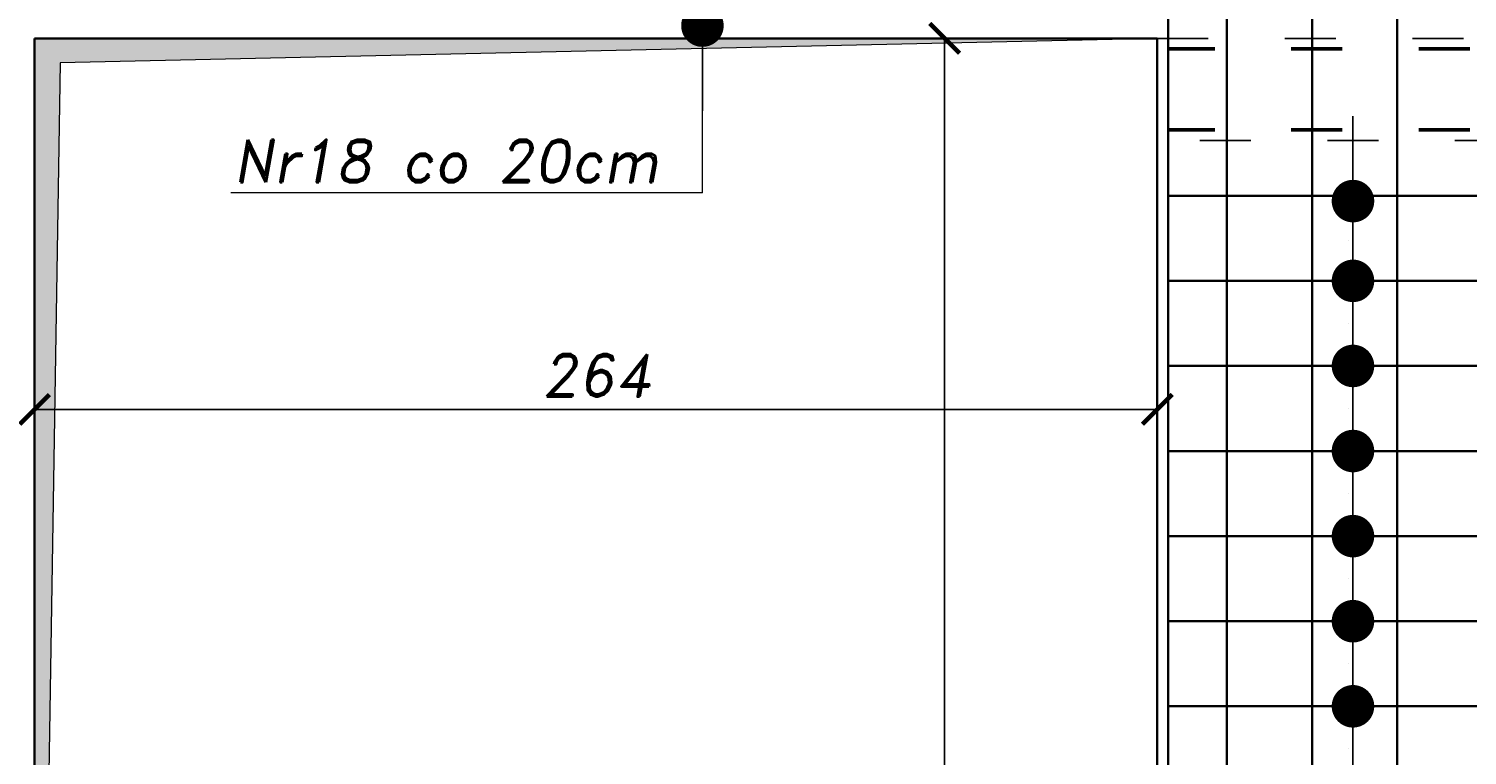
# Model space of a CAD drawing. Header units: millimetres. Extents: x 300938 to 312016, y 11971 to 20881.
# Tile 186 of 239: x 309619 to 309958, y 16572 to 16742. Entities that reach past the tile are written whole.
import ezdxf

# ---------------------------------------------------------------- set-up
doc = ezdxf.new("R2010")
doc.units = ezdxf.units.MM
doc.linetypes.add('ACAD_ISO03W100', pattern=[30, 12, -18])
for name, color, linetype, lineweight in [('konstrukcja', 3, 'Continuous', 35), ('konstrukcja wymiary', 1, 'Continuous', 13), ('opisy', 2, 'Continuous', 18), ('zbrojenie', 4, 'Continuous', 50), ('zbrojenie płyty', 141, 'Continuous', 35)]:
    doc.layers.add(name, color=color, linetype=linetype, lineweight=lineweight)
doc.layers.add('przerywane', color=6, linetype='ACAD_ISO03W100')
doc.styles.add('KONSTRUKCJA', font='romand.shx', dxfattribs={"oblique": 10})
doc.styles.get("Standard").update_dxf_attribs({"font": 'romand.shx', "oblique": 10})
doc.dimstyles.new('150', dxfattribs={"dimtxt": 10, "dimasz": 7, "dimexe": 1.25, "dimexo": 0.625, "dimgap": 3, "dimtad": 1, "dimdec": 0, "dimrnd": 0.5, "dimtxsty": 'KONSTRUKCJA', "dimblk": 'ARCHTICK', "dimcen": 2.5, "dimadec": 0, "dimazin": 0, "dimtfac": 1, "dimtdec": 0, "dimtix": 1, "dimtmove": 0, "dimatfit": 3, "dimfxl": 4, "dimfxlon": 1, "dimarcsym": 0})
doc.dimstyles.new('kropki', dxfattribs={"dimtxt": 0.001, "dimasz": 10, "dimexe": 1.25, "dimexo": 0.625, "dimgap": 1, "dimtad": 1, "dimtxsty": 'Standard', "dimblk": 'DOT', "dimcen": 2.5, "dimadec": 0, "dimazin": 0, "dimtfac": 1, "dimtmove": 0, "dimatfit": 3, "dimfxl": 1, "dimfxlon": 1, "dimarcsym": 0})

# ---------------------------------------------------------------- blocks, each defined once
blk = doc.blocks.new('_ArchTick')
at = {"color": 0, "linetype": 'ByBlock', "lineweight": 13, "const_width": 0.15}
blk.add_lwpolyline([(-0.5, -0.5), (0.5, 0.5)], dxfattribs=at)
blk = doc.blocks.new('*D1310')
at = {"layer": 'Defpoints', "color": 0, "transparency": 16777216}
for p in [(309620.63, 17601.22), (309620.63, 16740.22), (309164.63, 16613.22)]:
    blk.add_point(p, dxfattribs=at)
at = {"layer": 'konstrukcja wymiary', "color": 0, "lineweight": -2, "transparency": 16777216}
for p, q in [((309164.63, 17597.22), (309164.63, 17602.47)), ((309620.63, 17597.22), (309620.63, 17602.47)), ((309164.63, 17601.22), (309620.63, 17601.22))]:
    blk.add_line(p, q, dxfattribs=at)
at = {"layer": 'konstrukcja wymiary', "color": 0, "lineweight": -2, "transparency": 16777216, "xscale": 7, "yscale": 7, "zscale": 7, "rotation": 180}
blk.add_blockref('_ArchTick', (309164.63, 17601.22), dxfattribs=at)
at = {"layer": 'konstrukcja wymiary', "color": 0, "lineweight": -2, "transparency": 16777216, "xscale": 7, "yscale": 7, "zscale": 7}
blk.add_blockref('_ArchTick', (309620.63, 17601.22), dxfattribs=at)
at = {"layer": 'konstrukcja wymiary', "color": 0, "transparency": 16777216, "insert": (309392.63, 17609.22), "char_height": 10, "attachment_point": 5, "style": 'KONSTRUKCJA'}
blk.add_mtext('456', dxfattribs=at)
blk = doc.blocks.new('*D1311')
at = {"layer": 'Defpoints', "color": 0, "transparency": 16777216}
for p in [(309884.63, 17601.22), (309620.63, 16740.22), (309884.63, 16740.22)]:
    blk.add_point(p, dxfattribs=at)
at = {"layer": 'konstrukcja wymiary', "color": 0, "lineweight": -2, "transparency": 16777216}
for p, q in [((309620.63, 17597.22), (309620.63, 17602.47)), ((309884.63, 17597.22), (309884.63, 17602.47)), ((309620.63, 17601.22), (309884.63, 17601.22))]:
    blk.add_line(p, q, dxfattribs=at)
at = {"layer": 'konstrukcja wymiary', "color": 0, "lineweight": -2, "transparency": 16777216, "xscale": 7, "yscale": 7, "zscale": 7, "rotation": 180}
blk.add_blockref('_ArchTick', (309620.63, 17601.22), dxfattribs=at)
at = {"layer": 'konstrukcja wymiary', "color": 0, "lineweight": -2, "transparency": 16777216, "xscale": 7, "yscale": 7, "zscale": 7}
blk.add_blockref('_ArchTick', (309884.63, 17601.22), dxfattribs=at)
at = {"layer": 'konstrukcja wymiary', "color": 0, "transparency": 16777216, "insert": (309752.63, 17609.22), "char_height": 10, "attachment_point": 5, "style": 'KONSTRUKCJA'}
blk.add_mtext('264', dxfattribs=at)
blk = doc.blocks.new('*D1312')
at = {"layer": 'Defpoints', "color": 0, "transparency": 16777216}
for p in [(310572.63, 17601.22), (309884.63, 16740.22), (310572.63, 16613.22)]:
    blk.add_point(p, dxfattribs=at)
at = {"layer": 'konstrukcja wymiary', "color": 0, "lineweight": -2, "transparency": 16777216}
for p, q in [((309884.63, 17597.22), (309884.63, 17602.47)), ((310572.63, 17597.22), (310572.63, 17602.47)), ((309884.63, 17601.22), (310572.63, 17601.22))]:
    blk.add_line(p, q, dxfattribs=at)
at = {"layer": 'konstrukcja wymiary', "color": 0, "lineweight": -2, "transparency": 16777216, "xscale": 7, "yscale": 7, "zscale": 7, "rotation": 180}
blk.add_blockref('_ArchTick', (309884.63, 17601.22), dxfattribs=at)
at = {"layer": 'konstrukcja wymiary', "color": 0, "lineweight": -2, "transparency": 16777216, "xscale": 7, "yscale": 7, "zscale": 7}
blk.add_blockref('_ArchTick', (310572.63, 17601.22), dxfattribs=at)
at = {"layer": 'konstrukcja wymiary', "color": 0, "transparency": 16777216, "insert": (310228.63, 17609.22), "char_height": 10, "attachment_point": 5, "style": 'KONSTRUKCJA'}
blk.add_mtext('688', dxfattribs=at)
blk = doc.blocks.new('*D1326')
at = {"layer": 'Defpoints', "color": 0, "transparency": 16777216}
for p in [(309884.63, 16740.22), (309834.63, 16356.22), (309884.63, 16356.22)]:
    blk.add_point(p, dxfattribs=at)
at = {"layer": 'konstrukcja wymiary', "color": 0, "lineweight": -2, "transparency": 16777216}
for p, q in [((309838.63, 16740.22), (309833.38, 16740.22)), ((309834.63, 16740.22), (309834.63, 16356.22)), ((309838.63, 16356.22), (309833.38, 16356.22))]:
    blk.add_line(p, q, dxfattribs=at)
at = {"layer": 'konstrukcja wymiary', "color": 0, "lineweight": -2, "transparency": 16777216, "xscale": 7, "yscale": 7, "zscale": 7}
for p, rotation in [((309834.63, 16740.22), 90), ((309834.63, 16356.22), 270)]:
    blk.add_blockref('_ArchTick', p, dxfattribs=dict(at, rotation=rotation))
at = {"layer": 'konstrukcja wymiary', "color": 0, "transparency": 16777216, "insert": (309826.63, 16548.22), "char_height": 10, "attachment_point": 5, "rotation": 90, "style": 'KONSTRUKCJA'}
blk.add_mtext('384', dxfattribs=at)
blk = doc.blocks.new('*D1327')
at = {"layer": 'Defpoints', "color": 0, "transparency": 16777216}
for p in [(309620.63, 16740.22), (309884.63, 16740.22), (309620.63, 16653.02)]:
    blk.add_point(p, dxfattribs=at)
at = {"layer": 'konstrukcja wymiary', "color": 0, "lineweight": -2, "transparency": 16777216}
for p, q in [((309620.63, 16657.02), (309620.63, 16651.77)), ((309884.63, 16657.02), (309884.63, 16651.77)), ((309884.63, 16653.02), (309620.63, 16653.02))]:
    blk.add_line(p, q, dxfattribs=at)
at = {"layer": 'konstrukcja wymiary', "color": 0, "lineweight": -2, "transparency": 16777216, "xscale": 7, "yscale": 7, "zscale": 7, "rotation": 180}
blk.add_blockref('_ArchTick', (309620.63, 16653.02), dxfattribs=at)
at = {"layer": 'konstrukcja wymiary', "color": 0, "lineweight": -2, "transparency": 16777216, "xscale": 7, "yscale": 7, "zscale": 7}
blk.add_blockref('_ArchTick', (309884.63, 16653.02), dxfattribs=at)
at = {"layer": 'konstrukcja wymiary', "color": 0, "transparency": 16777216, "insert": (309752.63, 16661.02), "char_height": 10, "attachment_point": 5, "style": 'KONSTRUKCJA'}
blk.add_mtext('264', dxfattribs=at)
blk = doc.blocks.new('_Dot')
at = {"color": 0, "linetype": 'ByBlock', "lineweight": -2}
blk.add_line((-0.5, 0), (-1, 0), dxfattribs=at)
at = {"color": 0, "linetype": 'ByBlock', "const_width": 0.5}
blk.add_lwpolyline([(-0.25, 0, 1), (0.25, 0, 1)], format="xyb", close=True, dxfattribs=at)
blk = doc.blocks.new('*D1827')
at = {"layer": 'Defpoints', "color": 0, "transparency": 16777216}
for p in [(309807.19, 16763.22), (309777.68, 16743.22), (309807.19, 16743.22)]:
    blk.add_point(p, dxfattribs=at)
at = {"layer": 'konstrukcja wymiary', "color": 0, "lineweight": -2, "transparency": 16777216}
for p, q in [((309777.68, 16773.22), (309777.68, 16783.22)), ((309778.68, 16763.22), (309776.43, 16763.22)), ((309777.68, 16763.22), (309777.68, 16743.22)), ((309778.68, 16743.22), (309776.43, 16743.22)), ((309777.68, 16733.22), (309777.68, 16723.22))]:
    blk.add_line(p, q, dxfattribs=at)
at = {"layer": 'konstrukcja wymiary', "color": 0, "lineweight": -2, "transparency": 16777216, "xscale": 10, "yscale": 10, "zscale": 10}
for p, rotation in [((309777.68, 16763.22), 270), ((309777.68, 16743.22), 90)]:
    blk.add_blockref('_Dot', p, dxfattribs=dict(at, rotation=rotation))
at = {"layer": 'konstrukcja wymiary', "color": 0, "transparency": 16777216, "insert": (309776.68, 16753.22), "char_height": 0.001, "attachment_point": 5, "rotation": 90}
blk.add_mtext('20', dxfattribs=at)
blk = doc.blocks.new('*D1828')
at = {"layer": 'Defpoints', "color": 0, "transparency": 16777216}
for p in [(309921.01, 16701.97), (309921.01, 16683.22), (309930.65, 16683.22)]:
    blk.add_point(p, dxfattribs=at)
at = {"layer": 'konstrukcja wymiary', "color": 0, "lineweight": -2, "transparency": 16777216}
for p, q in [((309930.65, 16711.97), (309930.65, 16721.97)), ((309929.65, 16701.97), (309931.9, 16701.97)), ((309930.65, 16701.97), (309930.65, 16683.22)), ((309929.65, 16683.22), (309931.9, 16683.22)), ((309930.65, 16673.22), (309930.65, 16663.22))]:
    blk.add_line(p, q, dxfattribs=at)
at = {"layer": 'konstrukcja wymiary', "color": 0, "lineweight": -2, "transparency": 16777216, "xscale": 10, "yscale": 10, "zscale": 10}
for p, rotation in [((309930.65, 16701.97), 270), ((309930.65, 16683.22), 90)]:
    blk.add_blockref('_Dot', p, dxfattribs=dict(at, rotation=rotation))
at = {"layer": 'konstrukcja wymiary', "color": 0, "transparency": 16777216, "insert": (309929.65, 16692.6), "char_height": 0.001, "attachment_point": 5, "rotation": 90}
blk.add_mtext('18,75', dxfattribs=at)
blk = doc.blocks.new('*D1829')
at = {"layer": 'Defpoints', "color": 0, "transparency": 16777216}
for p in [(309921.01, 16683.22), (309921.01, 16663.22), (309930.65, 16663.22)]:
    blk.add_point(p, dxfattribs=at)
at = {"layer": 'konstrukcja wymiary', "color": 0, "lineweight": -2, "transparency": 16777216}
for p, q in [((309930.65, 16693.22), (309930.65, 16703.22)), ((309929.65, 16683.22), (309931.9, 16683.22)), ((309930.65, 16683.22), (309930.65, 16663.22)), ((309929.65, 16663.22), (309931.9, 16663.22)), ((309930.65, 16653.22), (309930.65, 16643.22))]:
    blk.add_line(p, q, dxfattribs=at)
at = {"layer": 'konstrukcja wymiary', "color": 0, "lineweight": -2, "transparency": 16777216, "xscale": 10, "yscale": 10, "zscale": 10}
for p, rotation in [((309930.65, 16683.22), 270), ((309930.65, 16663.22), 90)]:
    blk.add_blockref('_Dot', p, dxfattribs=dict(at, rotation=rotation))
at = {"layer": 'konstrukcja wymiary', "color": 0, "transparency": 16777216, "insert": (309929.65, 16673.22), "char_height": 0.001, "attachment_point": 5, "rotation": 90}
blk.add_mtext('20', dxfattribs=at)
blk = doc.blocks.new('*D1830')
at = {"layer": 'Defpoints', "color": 0, "transparency": 16777216}
for p in [(309921.01, 16663.22), (309921.01, 16643.22), (309930.65, 16643.22)]:
    blk.add_point(p, dxfattribs=at)
at = {"layer": 'konstrukcja wymiary', "color": 0, "lineweight": -2, "transparency": 16777216}
for p, q in [((309930.65, 16673.22), (309930.65, 16683.22)), ((309929.65, 16663.22), (309931.9, 16663.22)), ((309930.65, 16663.22), (309930.65, 16643.22)), ((309929.65, 16643.22), (309931.9, 16643.22)), ((309930.65, 16633.22), (309930.65, 16623.22))]:
    blk.add_line(p, q, dxfattribs=at)
at = {"layer": 'konstrukcja wymiary', "color": 0, "lineweight": -2, "transparency": 16777216, "xscale": 10, "yscale": 10, "zscale": 10}
for p, rotation in [((309930.65, 16663.22), 270), ((309930.65, 16643.22), 90)]:
    blk.add_blockref('_Dot', p, dxfattribs=dict(at, rotation=rotation))
at = {"layer": 'konstrukcja wymiary', "color": 0, "transparency": 16777216, "insert": (309929.65, 16653.22), "char_height": 0.001, "attachment_point": 5, "rotation": 90}
blk.add_mtext('20', dxfattribs=at)
blk = doc.blocks.new('*D1831')
at = {"layer": 'Defpoints', "color": 0, "transparency": 16777216}
for p in [(309921.01, 16643.22), (309921.01, 16623.22), (309930.65, 16623.22)]:
    blk.add_point(p, dxfattribs=at)
at = {"layer": 'konstrukcja wymiary', "color": 0, "lineweight": -2, "transparency": 16777216}
for p, q in [((309930.65, 16653.22), (309930.65, 16663.22)), ((309929.65, 16643.22), (309931.9, 16643.22)), ((309930.65, 16643.22), (309930.65, 16623.22)), ((309929.65, 16623.22), (309931.9, 16623.22)), ((309930.65, 16613.22), (309930.65, 16603.22))]:
    blk.add_line(p, q, dxfattribs=at)
at = {"layer": 'konstrukcja wymiary', "color": 0, "lineweight": -2, "transparency": 16777216, "xscale": 10, "yscale": 10, "zscale": 10}
for p, rotation in [((309930.65, 16643.22), 270), ((309930.65, 16623.22), 90)]:
    blk.add_blockref('_Dot', p, dxfattribs=dict(at, rotation=rotation))
at = {"layer": 'konstrukcja wymiary', "color": 0, "transparency": 16777216, "insert": (309929.65, 16633.22), "char_height": 0.001, "attachment_point": 5, "rotation": 90}
blk.add_mtext('20', dxfattribs=at)
blk = doc.blocks.new('*D1832')
at = {"layer": 'Defpoints', "color": 0, "transparency": 16777216}
for p in [(309921.01, 16623.22), (309921.01, 16603.22), (309930.65, 16603.22)]:
    blk.add_point(p, dxfattribs=at)
at = {"layer": 'konstrukcja wymiary', "color": 0, "lineweight": -2, "transparency": 16777216}
for p, q in [((309930.65, 16633.22), (309930.65, 16643.22)), ((309929.65, 16623.22), (309931.9, 16623.22)), ((309930.65, 16623.22), (309930.65, 16603.22)), ((309929.65, 16603.22), (309931.9, 16603.22)), ((309930.65, 16593.22), (309930.65, 16583.22))]:
    blk.add_line(p, q, dxfattribs=at)
at = {"layer": 'konstrukcja wymiary', "color": 0, "lineweight": -2, "transparency": 16777216, "xscale": 10, "yscale": 10, "zscale": 10}
for p, rotation in [((309930.65, 16623.22), 270), ((309930.65, 16603.22), 90)]:
    blk.add_blockref('_Dot', p, dxfattribs=dict(at, rotation=rotation))
at = {"layer": 'konstrukcja wymiary', "color": 0, "transparency": 16777216, "insert": (309929.65, 16613.22), "char_height": 0.001, "attachment_point": 5, "rotation": 90}
blk.add_mtext('20', dxfattribs=at)
blk = doc.blocks.new('*D1833')
at = {"layer": 'Defpoints', "color": 0, "transparency": 16777216}
for p in [(309921.01, 16603.22), (309921.01, 16583.22), (309930.65, 16583.22)]:
    blk.add_point(p, dxfattribs=at)
at = {"layer": 'konstrukcja wymiary', "color": 0, "lineweight": -2, "transparency": 16777216}
for p, q in [((309930.65, 16613.22), (309930.65, 16623.22)), ((309929.65, 16603.22), (309931.9, 16603.22)), ((309930.65, 16603.22), (309930.65, 16583.22)), ((309929.65, 16583.22), (309931.9, 16583.22)), ((309930.65, 16573.22), (309930.65, 16563.22))]:
    blk.add_line(p, q, dxfattribs=at)
at = {"layer": 'konstrukcja wymiary', "color": 0, "lineweight": -2, "transparency": 16777216, "xscale": 10, "yscale": 10, "zscale": 10}
for p, rotation in [((309930.65, 16603.22), 270), ((309930.65, 16583.22), 90)]:
    blk.add_blockref('_Dot', p, dxfattribs=dict(at, rotation=rotation))
at = {"layer": 'konstrukcja wymiary', "color": 0, "transparency": 16777216, "insert": (309929.65, 16593.22), "char_height": 0.001, "attachment_point": 5, "rotation": 90}
blk.add_mtext('20', dxfattribs=at)
blk = doc.blocks.new('*D1834')
at = {"layer": 'Defpoints', "color": 0, "transparency": 16777216}
for p in [(309921.01, 16583.22), (309921.01, 16563.22), (309930.65, 16563.22)]:
    blk.add_point(p, dxfattribs=at)
at = {"layer": 'konstrukcja wymiary', "color": 0, "lineweight": -2, "transparency": 16777216}
for p, q in [((309930.65, 16593.22), (309930.65, 16603.22)), ((309929.65, 16583.22), (309931.9, 16583.22)), ((309930.65, 16583.22), (309930.65, 16563.22)), ((309929.65, 16563.22), (309931.9, 16563.22)), ((309930.65, 16553.22), (309930.65, 16543.22))]:
    blk.add_line(p, q, dxfattribs=at)
at = {"layer": 'konstrukcja wymiary', "color": 0, "lineweight": -2, "transparency": 16777216, "xscale": 10, "yscale": 10, "zscale": 10}
for p, rotation in [((309930.65, 16583.22), 270), ((309930.65, 16563.22), 90)]:
    blk.add_blockref('_Dot', p, dxfattribs=dict(at, rotation=rotation))
at = {"layer": 'konstrukcja wymiary', "color": 0, "transparency": 16777216, "insert": (309929.65, 16573.22), "char_height": 0.001, "attachment_point": 5, "rotation": 90}
blk.add_mtext('20', dxfattribs=at)
blk = doc.blocks.new('*D1835')
at = {"layer": 'Defpoints', "color": 0, "transparency": 16777216}
for p in [(309921.01, 16563.22), (309921.01, 16543.22), (309930.65, 16543.22)]:
    blk.add_point(p, dxfattribs=at)
at = {"layer": 'konstrukcja wymiary', "color": 0, "lineweight": -2, "transparency": 16777216}
for p, q in [((309930.65, 16573.22), (309930.65, 16583.22)), ((309929.65, 16563.22), (309931.9, 16563.22)), ((309930.65, 16563.22), (309930.65, 16543.22)), ((309929.65, 16543.22), (309931.9, 16543.22)), ((309930.65, 16533.22), (309930.65, 16523.22))]:
    blk.add_line(p, q, dxfattribs=at)
at = {"layer": 'konstrukcja wymiary', "color": 0, "lineweight": -2, "transparency": 16777216, "xscale": 10, "yscale": 10, "zscale": 10}
for p, rotation in [((309930.65, 16563.22), 270), ((309930.65, 16543.22), 90)]:
    blk.add_blockref('_Dot', p, dxfattribs=dict(at, rotation=rotation))
at = {"layer": 'konstrukcja wymiary', "color": 0, "transparency": 16777216, "insert": (309929.65, 16553.22), "char_height": 0.001, "attachment_point": 5, "rotation": 90}
blk.add_mtext('20', dxfattribs=at)

msp = doc.modelspace()

# ---------------------------------------------------------------- hatches: boundary and pattern name
at = {"layer": 'konstrukcja wymiary'}
h = msp.add_hatch(color=256, dxfattribs=at)
h.dxf.hatch_style = 1
h.paths.add_polyline_path([(309626.699, 16734.455), (309620.631, 16356.224), (309620.631, 16740.224), (309884.631, 16740.224)])

# ---------------------------------------------------------------- linework, layer by layer
at = {"layer": 'konstrukcja'}
for p, q in [((309620.631, 16740.224), (309884.631, 16740.224)), ((309620.631, 16740.224), (309620.631, 16356.224)), ((309884.631, 16740.224), (309884.631, 16356.224))]:
    msp.add_line(p, q, dxfattribs=at)
at = {"layer": 'konstrukcja wymiary'}
for q in [(309777.676, 16735.724), (309666.78, 16703.935)]:
    msp.add_line((309777.676, 16703.935), q, dxfattribs=at)
msp.add_lwpolyline([(309626.699, 16734.455), (309620.631, 16356.224), (309620.631, 16740.224), (309884.631, 16740.224)], close=True, dxfattribs=at)
at = {"layer": 'przerywane'}
for p, q in [((309620.631, 16907.224), (309620.631, 16740.224)), ((309884.631, 16740.224), (310116.631, 16740.224)), ((310116.631, 16716.224), (309884.631, 16716.224))]:
    msp.add_line(p, q, dxfattribs=at)
at = {"layer": 'zbrojenie', "linetype": 'ACAD_ISO03W100'}
for p, q in [((310138.131, 16737.724), (309887.131, 16737.724)), ((310138.131, 16718.724), (309887.131, 16718.724))]:
    msp.add_line(p, q, dxfattribs=at)
at = {"layer": 'zbrojenie płyty'}
for p, q in [((309887.189, 17069.224), (309887.189, 16334.724)), ((309901.014, 17069.224), (309901.014, 16334.724)), ((309921.014, 17069.224), (309921.014, 16334.724)), ((309941.014, 17069.224), (309941.014, 16334.724)), ((309887.189, 16703.224), (310278.631, 16703.224)), ((309887.189, 16683.224), (310278.631, 16683.224)), ((309887.189, 16663.224), (310278.631, 16663.224)), ((309887.189, 16643.224), (310278.631, 16643.224)), ((309887.189, 16623.224), (310278.631, 16623.224)), ((309887.189, 16603.224), (310278.631, 16603.224)), ((309887.189, 16583.224), (310278.631, 16583.224))]:
    msp.add_line(p, q, dxfattribs=at)

# ---------------------------------------------------------------- texts
at = {"layer": 'opisy', "insert": (309717.47, 16711.381), "char_height": 10, "width": 231.49388, "attachment_point": 5}
msp.add_mtext('Nr18 co 20cm', dxfattribs=at)

# ---------------------------------------------------------------- dimensions: what is measured, and where the dimension line sits
at = {"layer": 'konstrukcja wymiary'}
for base, p1, p2, picture, middle in [((309620.631, 17601.224), (309164.631, 16613.224), (309620.631, 16740.224), '*D1310', (309392.631, 17609.224)), ((309884.631, 17601.224), (309620.631, 16740.224), (309884.631, 16740.224), '*D1311', (309752.631, 17609.224)), ((310572.631, 17601.224), (309884.631, 16740.224), (310572.631, 16613.224), '*D1312', (310228.631, 17609.224))]:
    dim = msp.add_linear_dim(base=base, p1=p1, p2=p2, dimstyle='150', override={"dimtmove": 1}, dxfattribs=at)
    dim.commit()
    dim.dimension.update_dxf_attribs({"geometry": picture, "text_midpoint": middle})
for base, p1, p2, dimstyle, picture, middle in [((309777.676, 16743.224), (309807.189, 16763.224), (309807.189, 16743.224), 'kropki', '*D1827', (309776.676, 16753.224)), ((309834.631, 16356.224), (309884.631, 16740.224), (309884.631, 16356.224), '150', '*D1326', (309826.631, 16548.224))]:
    dim = msp.add_linear_dim(base=base, p1=p1, p2=p2, angle=90, dimstyle=dimstyle, dxfattribs=at)
    dim.commit()
    dim.dimension.update_dxf_attribs({"geometry": picture, "text_midpoint": middle})
dim = msp.add_linear_dim(base=(309620.631, 16653.02), p1=(309884.631, 16740.224), p2=(309620.631, 16740.224), dimstyle='150', dxfattribs=at)
dim.commit()
dim.dimension.update_dxf_attribs({"geometry": '*D1327', "text_midpoint": (309752.631, 16661.02)})
for base, p1, p2, picture, middle in [((309930.647, 16683.224), (309921.014, 16701.974), (309921.014, 16683.224), '*D1828', (309929.647, 16692.599)), ((309930.647, 16663.224), (309921.014, 16683.224), (309921.014, 16663.224), '*D1829', (309929.647, 16673.224)), ((309930.647, 16643.224), (309921.014, 16663.224), (309921.014, 16643.224), '*D1830', (309929.647, 16653.224)), ((309930.647, 16623.224), (309921.014, 16643.224), (309921.014, 16623.224), '*D1831', (309929.647, 16633.224)), ((309930.647, 16603.224), (309921.014, 16623.224), (309921.014, 16603.224), '*D1832', (309929.647, 16613.224)), ((309930.647, 16583.224), (309921.014, 16603.224), (309921.014, 16583.224), '*D1833', (309929.647, 16593.224)), ((309930.647, 16563.224), (309921.014, 16583.224), (309921.014, 16563.224), '*D1834', (309929.647, 16573.224)), ((309930.647, 16543.224), (309921.014, 16563.224), (309921.014, 16543.224), '*D1835', (309929.647, 16553.224))]:
    dim = msp.add_linear_dim(base=base, p1=p1, p2=p2, angle=90, dimstyle='kropki', override={"dimtmove": 1}, dxfattribs=at)
    dim.commit()
    dim.dimension.update_dxf_attribs({"geometry": picture, "text_midpoint": middle})

doc.saveas('drawing.dxf')
